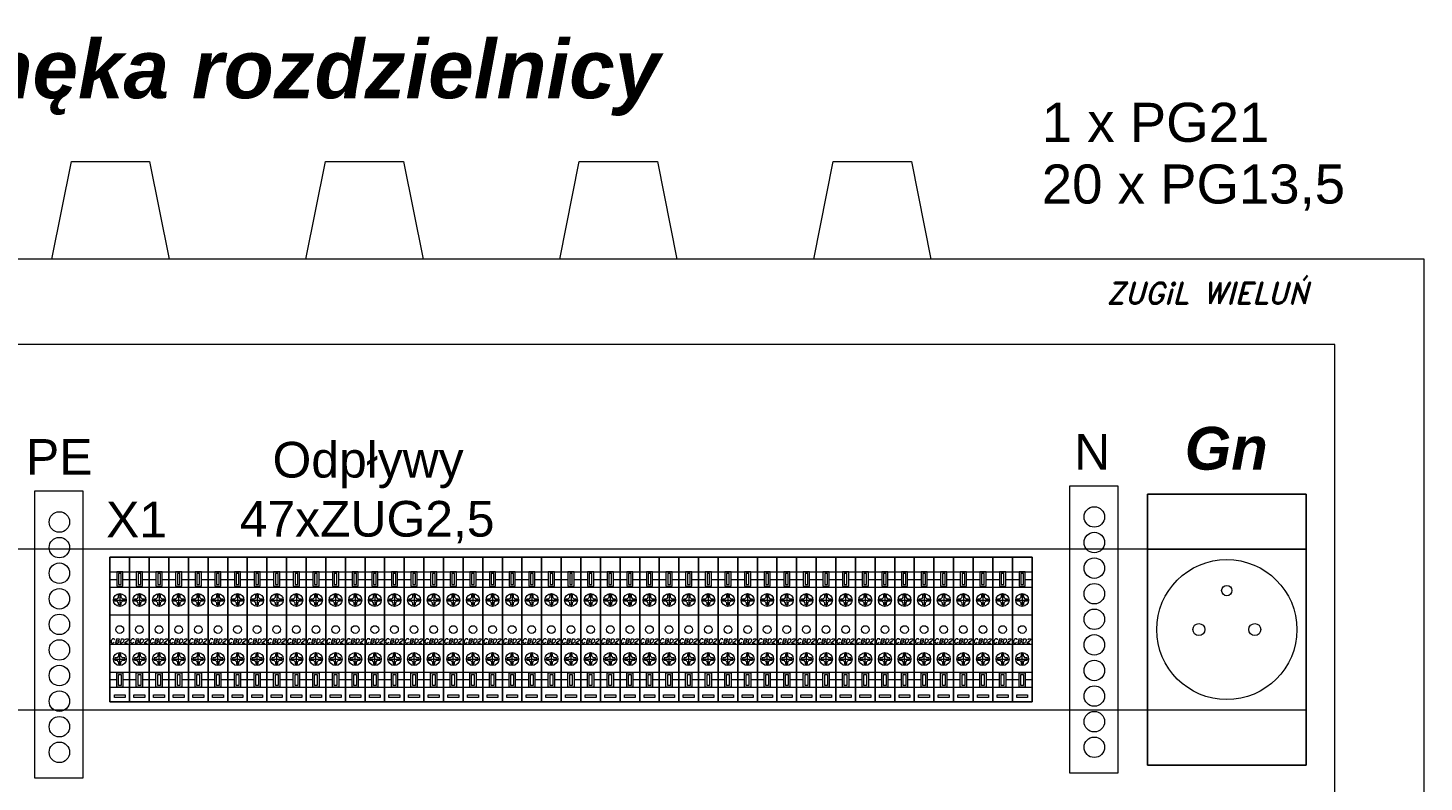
# Model space of a CAD drawing. Header units: millimetres. Extents: x 1282 to 1621, y -33 to 236.
# Tile 5 of 6: x 1326 to 1405, y 194 to 236. Entities that reach past the tile are written whole.
import ezdxf
from ezdxf.enums import TextEntityAlignment as Align

# ---------------------------------------------------------------- set-up
doc = ezdxf.new("R2010")
doc.units = ezdxf.units.MM
doc.header["$LTSCALE"] = 0.4
doc.linetypes.add('SOLID', pattern=[0])
doc.layers.get('0').update_dxf_attribs({"lineweight": 15})
for name, color, linetype, lineweight in [('1', 7, 'SOLID', 20), ('schrack-details', 4, 'Continuous', 5), ('schrack-others', 2, 'Continuous', 13), ('schrack-outline', 1, 'Continuous', 25), ('TABELKA', 7, 'Continuous', 20)]:
    doc.layers.add(name, color=color, linetype=linetype, lineweight=lineweight)
doc.layers.add('schrack-descr', color=7, linetype='Continuous')
doc.layers.add('schrack-terminal', color=7, linetype='Continuous')
doc.styles.add('logo', font='romand.shx', dxfattribs={"oblique": 15, "height": 1.5})
doc.styles.add('OPISMAŁY', font='simplex.shx', dxfattribs={"width": 0.7, "height": 2.5})
doc.styles.add('pd', font='arialbi.ttf', dxfattribs={"height": 3})
doc.styles.add('pm', font='arial.ttf', dxfattribs={"height": 2})

# ---------------------------------------------------------------- blocks, each defined once
blk = doc.blocks.new('IK100002')
at = {"layer": 'schrack-details'}
for p, q in [((0, -4.08), (5.5, -4.08)), ((0, -6.21), (1.88, -6.21)), ((3.62, -6.21), (5.5, -6.21)), ((0, -8.34), (5.5, -8.34)), ((1.34, -11.97), (1.34, -11.64)), ((1.34, -11.64), (1.98, -11.64)), ((2.42, -11.2), (1.98, -11.64)), ((2.42, -10.56), (2.75, -10.56)), ((2.42, -11.2), (2.42, -10.56)), ((2.75, -10.15), (2.75, -13.78)), ((2.75, -10.56), (3.08, -10.56)), ((3.08, -10.56), (3.08, -11.2)), ((3.08, -11.2), (3.52, -11.64)), ((3.52, -11.64), (4.16, -11.64)), ((4.16, -11.64), (4.16, -11.97)), ((0.94, -11.97), (4.56, -11.97)), ((1.34, -12.3), (1.34, -11.97)), ((1.98, -12.3), (1.34, -12.3)), ((2.42, -12.74), (1.98, -12.3)), ((2.42, -13.37), (2.42, -12.74)), ((2.75, -13.37), (2.42, -13.37)), ((3.08, -13.37), (2.75, -13.37)), ((3.08, -12.74), (3.52, -12.3)), ((3.08, -12.74), (3.08, -13.37)), ((4.16, -12.3), (3.52, -12.3)), ((4.16, -11.97), (4.16, -12.3)), ((0, -16.15), (5.5, -16.15)), ((0, -24.35), (5.5, -24.35)), ((2.75, -27.13), (2.42, -27.13)), ((2.42, -27.13), (2.42, -27.76)), ((2.75, -30.35), (2.75, -26.72)), ((3.08, -27.13), (2.75, -27.13)), ((3.08, -27.76), (3.08, -27.13)), ((0.94, -28.53), (4.56, -28.53)), ((1.34, -28.2), (1.34, -28.53)), ((1.98, -28.2), (1.34, -28.2)), ((1.34, -28.53), (1.34, -28.86)), ((1.34, -28.86), (1.98, -28.86)), ((2.42, -27.76), (1.98, -28.2)), ((2.42, -29.3), (1.98, -28.86)), ((2.42, -29.3), (2.42, -29.94)), ((2.42, -29.94), (2.75, -29.94)), ((2.75, -29.94), (3.08, -29.94)), ((3.08, -27.76), (3.52, -28.2)), ((3.08, -29.3), (3.52, -28.86)), ((3.08, -29.94), (3.08, -29.3)), ((4.16, -28.2), (3.52, -28.2)), ((3.52, -28.86), (4.16, -28.86)), ((4.16, -28.53), (4.16, -28.2)), ((4.16, -28.86), (4.16, -28.53)), ((0, -32.16), (5.5, -32.16)), ((0, -34.29), (1.88, -34.29)), ((3.62, -34.29), (5.5, -34.29)), ((0, -36.42), (5.5, -36.42))]:
    blk.add_line(p, q, dxfattribs=at)
for points in [[(1.88, -8.13), (3.62, -8.13), (3.62, -4.08), (1.88, -4.08)], [(2.38, -7.63), (3.12, -7.63), (3.12, -4.58), (2.38, -4.58)], [(1.88, -32.37), (3.62, -32.37), (3.62, -36.42), (1.88, -36.42)], [(2.38, -32.87), (3.12, -32.87), (3.12, -35.92), (2.38, -35.92)], [(4.28, -38.57), (4.28, -39.31), (1.22, -39.31), (1.22, -38.57)]]:
    blk.add_lwpolyline(points, close=True, dxfattribs=at)
for centre, radius in [((2.75, -11.97), 1.81), ((2.75, -20.25), 1.08), ((2.75, -28.53), 1.81)]:
    blk.add_circle(centre, radius, dxfattribs=at)
at = {"layer": 'schrack-outline'}
blk.add_lwpolyline([(0, 0), (0, -40.5), (5.5, -40.5), (5.5, 0)], close=True, dxfattribs=at)
at = {"layer": 'schrack-others', "style": 'logo', "oblique": 15, "width": 1.2}
blk.add_text('CBD2', height=1.2, dxfattribs=at).set_placement((2.54, -24.04), align=Align.CENTER)
blk = doc.blocks.new('c_bz325001-a')
at = {"layer": 'schrack-details'}
for p, q in [((0, 45), (44.5, 45)), ((0, 0), (44.5, 0))]:
    blk.add_line(p, q, dxfattribs=at)
for centre, radius in [((22.25, 22.5), 19.63), ((22.25, 33.41), 1.45), ((14.41, 22.5), 1.68), ((30.09, 22.5), 1.68)]:
    blk.add_circle(centre, radius, dxfattribs=at)
at = {"layer": 'schrack-outline'}
for p, q in [((0, 60.5), (44.5, 60.5)), ((0, -15.5), (0, 60.5)), ((0, 60.5), (0, 45)), ((0, 60.5), (38, 60.5)), ((0, 60.5), (22.25, 60.5)), ((0, 60.5), (0, 22.5)), ((44.5, 60.5), (44.5, -15.5)), ((0, 0), (0, -15.5)), ((44.5, -15.5), (0, -15.5))]:
    blk.add_line(p, q, dxfattribs=at)
at = {"layer": 'schrack-descr', "style": 'OPISMAŁY'}
blk.add_attdef('DESCRIPTION', (-0.02, -23.44), '', height=2, dxfattribs=at)
at = {"layer": 'schrack-terminal', "style": 'OPISMAŁY'}
blk.add_attdef('TERMINAL2', (0.01, -26.51), '', height=2, dxfattribs=at)

msp = doc.modelspace()

# ---------------------------------------------------------------- linework, layer by layer
for p, q in [((1326.648, 210.213), (1326.648, 194.141)), ((1329.37, 210.213), (1326.648, 210.213)), ((1329.37, 194.141), (1329.37, 210.213)), ((1384.679, 210.497), (1384.679, 194.425)), ((1387.401, 210.497), (1384.679, 210.497)), ((1387.401, 194.425), (1387.401, 210.497)), ((1384.679, 194.425), (1387.401, 194.425)), ((1326.648, 194.141), (1329.37, 194.141))]:
    msp.add_line(p, q)
for centre in [(1328.035, 208.491), (1386.066, 208.775), (1328.035, 207.056), (1386.066, 207.34), (1328.035, 205.621), (1386.066, 205.905), (1328.035, 204.186), (1386.066, 204.47), (1386.066, 203.035), (1328.035, 202.751), (1386.066, 201.6), (1328.035, 201.316), (1328.035, 199.881), (1386.066, 200.165), (1328.035, 198.446), (1386.066, 198.73), (1328.035, 197.011), (1386.066, 197.295), (1328.035, 195.576), (1386.066, 195.86)]:
    msp.add_circle(centre, 0.574)
at = {"layer": '1'}
for p, q in [((1327.619, 223.238), (1328.714, 228.714)), ((1328.714, 228.714), (1333.095, 228.714)), ((1333.095, 228.714), (1334.19, 223.238)), ((1341.856, 223.238), (1342.952, 228.714)), ((1342.952, 228.714), (1347.332, 228.714)), ((1347.332, 228.714), (1348.428, 223.238)), ((1356.094, 223.238), (1357.189, 228.714)), ((1357.189, 228.714), (1361.57, 228.714)), ((1361.57, 228.714), (1362.665, 223.238)), ((1370.331, 223.238), (1371.426, 228.714)), ((1371.426, 228.714), (1375.807, 228.714)), ((1375.807, 228.714), (1376.902, 223.238))]:
    msp.add_line(p, q, dxfattribs=at)
at = {"layer": 'schrack-details'}
for p, q in [((1399.557, 218.438), (1309.557, 218.438)), ((1399.557, 108.038), (1399.557, 218.438))]:
    msp.add_line(p, q, dxfattribs=at)
at = {"layer": 'schrack-others'}
for p, q in [((1404.557, 223.238), (1304.557, 223.238)), ((1404.557, 103.238), (1404.557, 223.238))]:
    msp.add_line(p, q, dxfattribs=at)
msp.add_lwpolyline([(1312.103, 197.961), (1397.946, 197.961), (1397.946, 206.961), (1312.103, 206.961)], close=True, dxfattribs=at)

# ---------------------------------------------------------------- block references
at = {"xscale": 0.2000000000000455, "yscale": 0.2000000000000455, "zscale": 0.2000000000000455}
for p in [(1330.873, 206.511), (1331.973, 206.511), (1333.073, 206.511), (1334.173, 206.511), (1335.273, 206.511), (1336.373, 206.511), (1337.473, 206.511), (1338.573, 206.511), (1339.673, 206.511), (1340.773, 206.511), (1341.873, 206.511), (1342.973, 206.511), (1344.073, 206.511), (1345.173, 206.511), (1346.273, 206.511), (1347.373, 206.511), (1348.473, 206.511), (1349.573, 206.511), (1350.673, 206.511), (1351.773, 206.511), (1352.873, 206.511), (1353.973, 206.511), (1355.073, 206.511), (1356.173, 206.511), (1357.273, 206.511), (1358.373, 206.511), (1359.473, 206.511), (1360.573, 206.511), (1361.673, 206.511), (1362.773, 206.511), (1363.873, 206.511), (1364.973, 206.511), (1366.073, 206.511), (1367.173, 206.511), (1368.273, 206.511), (1369.373, 206.511), (1370.473, 206.511), (1371.573, 206.511), (1372.673, 206.511), (1373.773, 206.511), (1374.873, 206.511), (1375.973, 206.511), (1377.073, 206.511), (1378.173, 206.511), (1379.273, 206.511), (1380.373, 206.511), (1381.473, 206.511)]:
    msp.add_blockref('IK100002', p, dxfattribs=at)
at = {"layer": 'TABELKA', "xscale": 0.2, "yscale": 0.2, "zscale": 0.2}
msp.add_blockref('c_bz325001-a', (1389.046, 197.961), dxfattribs=at)

# ---------------------------------------------------------------- texts
at = {"lineweight": 20, "style": 'pd'}
msp.add_text('Gn', height=2.4, rotation=359.9859, dxfattribs=at).set_placement((1391.135, 211.426))
at = {"style": 'pm'}
for s, p in [('PE', (1326.163, 211.141)), ('Odpływy', (1339.988, 210.984)), ('N', (1384.939, 211.425)), ('X1', (1330.653, 207.626)), ('47xZUG2,5', (1338.149, 207.671))]:
    msp.add_text(s, height=2, dxfattribs=at).set_placement(p)
at = {"layer": '1'}
for s, height, style, p in [('Wnęka rozdzielnicy', 3.28554, 'pd', (1319.393, 232.253)), ('1 x PG21', 2.1904, 'pm', (1383.121, 229.809)), ('20 x PG13,5', 2.19036, 'pm', (1383.121, 226.349))]:
    msp.add_text(s, height=height, dxfattribs=dict(at, style=style)).set_placement(p)
at = {"layer": 'schrack-details', "color": 2, "style": 'logo', "oblique": 15}
msp.add_text('ZUGiL WIELUŃ', height=1.2, dxfattribs=at).set_placement((1386.745, 220.72))

doc.saveas('drawing.dxf')
